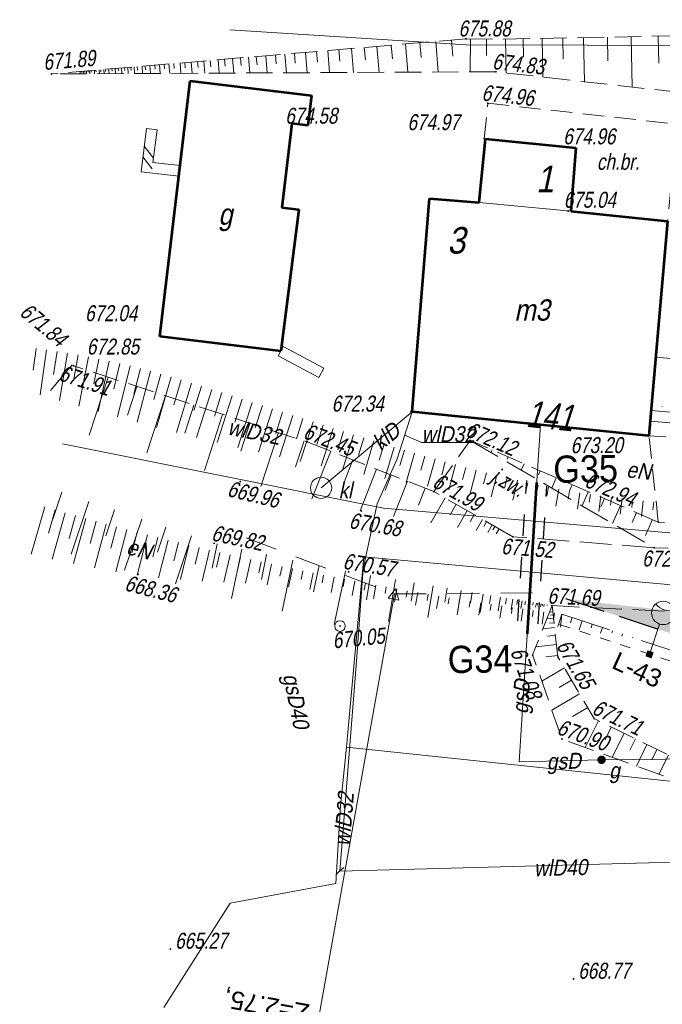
# Model space of a CAD drawing. Header units: metres. Extents: x 7168 to 12828, y 1523 to 3619.
# Tile 15 of 133: x 8429 to 8459, y 3463 to 3510. Entities that reach past the tile are written whole.
import ezdxf

# ---------------------------------------------------------------- set-up
doc = ezdxf.new("R2010")
doc.units = ezdxf.units.M
for name, pattern in [('0.5_0.5', [1, 0.5, -0.5]), ('1.5_0.5', [2, 1.5, -0.5]), ('218-500', [1, 0.5, -0.5]), ('4', [2.5, 1.5, -1]), ('BUBZ01-500', [1.75, 1.25, -0.5]), ('DGN Style 2', [3.921133, 2.35268, -1.568453]), ('DGN Style 3', [2.649063, 1.892188, -0.756875]), ('KTCR02-500', [1.5, 1, -0.5]), ('KTJZ01-500', [2, 1.5, -0.5])]:
    doc.linetypes.add(name, pattern=pattern)
for name, color, linetype, lineweight in [('#gaz - przekładka', 54, 'Continuous', 53), ('1_trasa opis', 1, 'Continuous', 0), ('219-działka ewidencyjna', 7, 'Continuous', 0), ('238-Punkt adresowy budynku', 250, 'Continuous', 0), ('2_krawedz jezdni', 7, 'DGN Style 3', 30), ('2_krawedz pobocza', 7, 'DGN Style 2', 13), ('312-budynek ewidencyjny', 7, 'Continuous', 0), ('312-oznaczenie budynku ewidencyjnego-Atr117', 7, 'Continuous', 0), ('320-blok - kondygnacja nadziemna', 7, 'Continuous', 0), ('320-blok - kondygnacja nadziemna-Atr25', 7, 'Continuous', 0), ('3_jezdnia hatch', 8, 'Continuous', 0), ('_0', 7, 'Continuous', 0), ('BUBZ01', 4, 'Continuous', 0), ('BUBZ01_1', 4, 'Continuous', 0), ('BUIB - Murek oporowy - symbol', 7, 'Continuous', 0), ('EGBI - Wiatrołap', 7, 'Continuous', 0), ('Kabel nn oświetleniowy', 1, 'DGN Style 2', 13), ('KTCR02', 98, 'Continuous', 0), ('KTJZ01', 98, 'Continuous', 0), ('Latarnia drogowa 1', 1, 'Continuous', 13), ('opis legenda', 6, 'Continuous', 13), ('Opisy', 1, 'Continuous', 0), ('plac (powierzchnia)', 250, 'Continuous', 0), ('przewód elektroenergetyczny (linia)', 250, 'Continuous', 0), ('przewód elektroenergetyczny (linia)-Atr1', 250, 'Continuous', 0), ('przewód gazowy (linia)', 250, 'Continuous', 0), ('przewód gazowy (linia)-Atr1', 250, 'Continuous', 0), ('przewód kanalizacyjny (linia)', 250, 'Continuous', 0), ('przewód kanalizacyjny (linia)-Atr1', 250, 'Continuous', 0), ('przewód wodociągowy (linia)', 250, 'Continuous', 0), ('przewód wodociągowy (linia)-Atr1', 250, 'Continuous', 0), ('punkt zmiany cech lub źródła danych o położeniu przewodu (sieć wodociągowa)', 250, 'Continuous', 0), ('RTPW02', 98, 'Continuous', 0), ('rura ochronna - przewód gazowy (linia)', 250, 'Continuous', 0), ('SUKM - Osadnik  szambo', 7, 'Continuous', 0), ('SUPP - Słup', 250, 'Continuous', 0), ('zasuwa - siec gazowa (punkt)', 250, 'Continuous', 0), ('zasuwa - siec gazowa (punkt)-Atr17', 250, 'Continuous', 0)]:
    doc.layers.add(name, color=color, linetype=linetype, lineweight=lineweight)
doc.styles.add('ARIAL', font='arial.ttf', dxfattribs={"width": 0.8, "height": 5})
doc.styles.add('None', font='arial.ttf', dxfattribs={"width": 0.9})
doc.styles.add('Opis elektryczny', font='arial.ttf', dxfattribs={"height": 0.85})
doc.styles.get("Standard").update_dxf_attribs({"font": 'arial.ttf'})
doc.styles.add('Style-Arial', font='arial.ttf')

# ---------------------------------------------------------------- blocks, each defined once
blk = doc.blocks.new('XX_01_1')
at = {"color": 0, "linetype": 'Continuous', "lineweight": 13}
blk.add_line((0, -0.25), (0, 0.25), dxfattribs=at)
blk = doc.blocks.new('US25')
at = {"linetype": 'Continuous', "lineweight": 0}
h = blk.add_hatch(color=0, dxfattribs=at)
edge = h.paths.add_edge_path()
edge.add_arc((0, 0), 0.2, 0, 360)
blk = doc.blocks.new('SUKM')
at = {"layer": 'SUKM - Osadnik  szambo', "color": 34, "linetype": 'Continuous', "lineweight": 13}
blk.add_circle((0, 0), 1, dxfattribs=at)
blk = doc.blocks.new('SUPP')
at = {"color": 250, "linetype": 'Continuous', "lineweight": 13}
blk.add_circle((0, 0), 0.5, dxfattribs=at)
blk = doc.blocks.new('RTPW02_1')
at = {"layer": 'RTPW02', "linetype": 'Continuous'}
h = blk.add_hatch(color=256, dxfattribs=at)
edge = h.paths.add_edge_path()
edge.add_arc((0, 0), 0.0045, 0, 360)
blk = doc.blocks.new('LO15')
at = {"layer": 'Latarnia drogowa 1'}
blk.add_line((0, 0), (1.5, 0), dxfattribs=at)
blk.add_circle((2.050888, 0), 0.550888, dxfattribs=at)
at = {"layer": 'Latarnia drogowa 1', "extrusion": (0, 0, -1)}
blk.add_arc((-3.020929, 0), 0.820233, 325.416533, 34.583463, dxfattribs=at)
at = {"layer": 'Latarnia drogowa 1'}
blk.add_solid([(0.150415, 0.150412), (0.150415, -0.149588), (-0.149585, 0.150412), (-0.149585, -0.149588)], dxfattribs=at)

msp = doc.modelspace()

# ---------------------------------------------------------------- hatches: boundary and pattern name
at = {"layer": '3_jezdnia hatch', "true_color": 0xb3fffc}
msp.add_hatch(color=131, dxfattribs=at).paths.add_polyline_path([(8482.836, 3481.305), (8476.039, 3481.255, -0.033753), (8454.265, 3482.563), (8461.019, 3480.336, 0.023048), (8476.05, 3479.755), (8482.847, 3479.805, -0.005051), (8486.014, 3479.797), (8492.805, 3481.065, 0.015758)])

# ---------------------------------------------------------------- linework, layer by layer
at = {"layer": '#gaz - przekładka', "linetype": '218-500', "lineweight": 30, "ltscale": 2}
for p, q in [((8452.027, 3481.524), (8452.441, 3488.112)), ((8452.976, 3481.382), (8453.383, 3487.856))]:
    msp.add_line(p, q, dxfattribs=at)
at = {"layer": '#gaz - przekładka'}
msp.add_line((8452.473, 3480.906), (8452.915, 3488.026), dxfattribs=at)
at = {"layer": '1_trasa opis', "linetype": '4'}
msp.add_lwpolyline([(8439.244, 3485.415), (8446.216, 3482.783), (8453.669, 3482.838)], dxfattribs=at)
at = {"layer": '1_trasa opis', "flags": 128}
msp.add_lwpolyline([(8446.216, 3482.783), (8440.941, 3453.25)], dxfattribs=at)
at = {"layer": '1_trasa opis', "linetype": 'Continuous', "flags": 128}
msp.add_lwpolyline([(8446.26, 3483.029), (8446.418, 3482.493), (8445.926, 3482.58), (8446.26, 3483.029)], close=True, dxfattribs=at)
at = {"layer": '219-działka ewidencyjna', "color": 3, "linetype": 'Continuous', "lineweight": 13, "true_color": 0x00ff00, "flags": 128}
for points in [[(8449.588, 3508.593), (8438.468, 3509.303)], [(8466.678, 3508.553), (8449.588, 3508.593)], [(8430.598, 3489.843), (8445.708, 3486.813)], [(8470.628, 3484.673), (8445.708, 3486.813)], [(8443.968, 3475.573), (8444.778, 3484.523)], [(8464.578, 3482.723), (8444.778, 3484.523)], [(8443.968, 3475.573), (8443.688, 3472.843)], [(8467.988, 3473.063), (8443.968, 3475.573)], [(8443.468, 3469.163), (8443.688, 3472.843)], [(8438.498, 3468.243), (8443.468, 3469.163)], [(8438.498, 3468.243), (8435.368, 3463.343)]]:
    msp.add_lwpolyline(points, dxfattribs=at)
at = {"layer": '2_krawedz jezdni'}
msp.add_line((8454.265, 3482.563), (8461.019, 3480.336), dxfattribs=at)
at = {"layer": '2_krawedz pobocza'}
msp.add_line((8454.098, 3481.829), (8460.868, 3479.596), dxfattribs=at)
at = {"layer": '312-budynek ewidencyjny', "color": 250, "linetype": 'Continuous', "lineweight": 53, "flags": 128}
for points in [[(8435.178, 3494.893), (8436.608, 3506.903)], [(8436.608, 3506.903), (8442.318, 3506.213)], [(8442.318, 3506.213), (8442.148, 3504.813)], [(8441.398, 3504.903), (8440.928, 3500.953)], [(8442.148, 3504.813), (8441.398, 3504.903)], [(8450.198, 3501.193), (8450.498, 3504.183)], [(8450.498, 3504.183), (8454.748, 3503.753)], [(8454.748, 3503.753), (8454.518, 3500.783)], [(8447.058, 3491.343), (8447.868, 3501.383)], [(8447.868, 3501.383), (8450.198, 3501.193)], [(8441.728, 3500.853), (8440.868, 3494.193)], [(8440.928, 3500.953), (8441.728, 3500.853)], [(8454.518, 3500.783), (8459.068, 3500.313)], [(8459.068, 3500.313), (8458.188, 3490.213)], [(8440.868, 3494.193), (8435.178, 3494.893)], [(8458.188, 3490.213), (8447.058, 3491.343)]]:
    msp.add_lwpolyline(points, dxfattribs=at)
at = {"layer": '320-blok - kondygnacja nadziemna', "color": 250, "linetype": 'Continuous', "lineweight": 13, "flags": 128}
for points in [[(8450.198, 3501.193), (8454.518, 3500.783), (8454.748, 3503.753), (8450.498, 3504.183), (8450.198, 3501.193)], [(8447.868, 3501.383), (8450.198, 3501.193), (8454.518, 3500.783), (8459.068, 3500.313), (8458.188, 3490.213), (8447.058, 3491.343), (8447.868, 3501.383)]]:
    msp.add_lwpolyline(points, close=True, dxfattribs=at)
at = {"layer": '_0', "color": 7, "linetype": 'Continuous', "lineweight": 0}
for p, q in [((8429.225, 3493.31), (8429.361, 3494.327)), ((8429.856, 3494.256), (8429.554, 3492.15)), ((8430.182, 3493.1), (8430.351, 3494.185)), ((8430.844, 3494.103), (8430.469, 3491.883)), ((8431.134, 3492.883), (8431.337, 3494.019)), ((8431.828, 3493.927), (8431.379, 3491.618)), ((8432.072, 3492.658), (8432.318, 3493.828)), ((8432.807, 3493.722), (8432.29, 3491.357)), ((8433.025, 3492.423), (8433.295, 3493.615)), ((8433.782, 3493.501), (8433.199, 3491.108)), ((8433.958, 3492.182), (8434.267, 3493.379)), ((8434.75, 3493.251), (8434.118, 3490.857)), ((8434.903, 3491.929), (8435.234, 3493.123)), ((8435.714, 3492.985), (8435.032, 3490.616)), ((8435.847, 3491.671), (8436.194, 3492.846)), ((8436.673, 3492.701), (8435.963, 3490.377)), ((8436.79, 3491.405), (8437.151, 3492.554)), ((8437.627, 3492.402), (8436.906, 3490.136)), ((8437.748, 3491.135), (8438.104, 3492.251)), ((8438.58, 3492.098), (8437.874, 3489.903)), ((8438.707, 3490.866), (8439.056, 3491.945)), ((8439.532, 3491.792), (8438.846, 3489.67)), ((8439.67, 3490.596), (8440.008, 3491.639)), ((8440.484, 3491.486), (8439.823, 3489.444)), ((8440.637, 3490.334), (8440.96, 3491.332)), ((8441.436, 3491.179), (8440.805, 3489.225)), ((8441.604, 3490.071), (8441.912, 3491.026)), ((8442.388, 3490.873), (8441.789, 3489.006)), ((8442.574, 3489.812), (8442.864, 3490.72)), ((8443.339, 3490.566), (8442.779, 3488.802)), ((8443.549, 3489.558), (8443.817, 3490.417)), ((8444.295, 3490.27), (8443.775, 3488.596)), ((8444.522, 3489.309), (8444.773, 3490.123)), ((8445.251, 3489.977), (8444.771, 3488.4)), ((8445.497, 3489.068), (8445.729, 3489.83)), ((8446.207, 3489.686), (8445.769, 3488.21)), ((8446.478, 3488.83), (8446.687, 3489.546)), ((8447.167, 3489.405), (8446.764, 3488.022)), ((8447.457, 3488.601), (8447.647, 3489.266)), ((8448.128, 3489.13), (8447.769, 3487.848)), ((8448.44, 3488.379), (8448.61, 3488.996)), ((8449.093, 3488.864), (8448.769, 3487.675)), ((8449.423, 3488.161), (8449.575, 3488.733)), ((8450.059, 3488.608), (8449.778, 3487.51)), ((8450.409, 3487.958), (8450.544, 3488.485)), ((8451.028, 3488.362), (8450.772, 3487.354)), ((8451.395, 3487.756), (8451.513, 3488.239)), ((8452, 3488.126), (8451.783, 3487.197)), ((8452.387, 3487.57), (8452.487, 3488.013)), ((8452.975, 3487.905), (8452.793, 3487.055)), ((8453.382, 3487.394), (8453.465, 3487.804)), ((8453.956, 3487.708), (8453.807, 3486.912)), ((8454.381, 3487.232), (8454.448, 3487.62)), ((8454.941, 3487.538), (8454.821, 3486.781)), ((8455.383, 3487.091), (8455.436, 3487.464)), ((8455.931, 3487.399), (8455.835, 3486.655)), ((8456.382, 3486.964), (8456.427, 3487.335)), ((8456.924, 3487.278), (8456.838, 3486.533)), ((8429.778, 3486.876), (8429.136, 3484.651)), ((8457.378, 3486.85), (8457.421, 3487.221)), ((8457.917, 3487.164), (8457.834, 3486.425)), ((8458.371, 3486.74), (8458.414, 3487.107)), ((8429.944, 3485.637), (8430.258, 3486.738)), ((8430.739, 3486.599), (8430.122, 3484.424)), ((8430.923, 3485.391), (8431.22, 3486.465)), ((8431.703, 3486.333), (8431.119, 3484.214)), ((8431.9, 3485.155), (8432.185, 3486.201)), ((8432.667, 3486.07), (8432.114, 3484.011)), ((8432.881, 3484.928), (8433.15, 3485.938)), ((8433.634, 3485.813), (8433.119, 3483.826)), ((8433.866, 3484.717), (8434.118, 3485.688)), ((8434.602, 3485.564), (8434.118, 3483.671)), ((8434.851, 3484.522), (8435.086, 3485.439)), ((8435.571, 3485.316), (8435.128, 3483.548)), ((8435.848, 3484.347), (8436.057, 3485.198)), ((8436.543, 3485.081), (8436.149, 3483.455)), ((8436.844, 3484.191), (8437.029, 3484.963)), ((8437.515, 3484.846), (8437.168, 3483.392)), ((8437.843, 3484.048), (8438.002, 3484.731)), ((8438.489, 3484.621), (8438.195, 3483.339)), ((8438.841, 3483.911), (8438.977, 3484.51)), ((8439.465, 3484.4), (8439.216, 3483.285)), ((8439.838, 3483.772), (8439.952, 3484.289)), ((8440.441, 3484.184), (8440.233, 3483.218)), ((8440.833, 3483.626), (8440.93, 3484.081)), ((8441.419, 3483.977), (8441.238, 3483.115)), ((8441.824, 3483.465), (8441.909, 3483.874)), ((8442.398, 3483.771), (8442.24, 3482.998)), ((8442.815, 3483.301), (8442.888, 3483.674)), ((8443.379, 3483.578), (8443.237, 3482.857)), ((8443.802, 3483.135), (8443.87, 3483.482)), ((8444.36, 3483.386), (8444.229, 3482.712)), ((8444.789, 3482.963), (8444.851, 3483.291)), ((8445.343, 3483.202), (8445.225, 3482.558)), ((8445.778, 3482.798), (8445.835, 3483.113)), ((8446.327, 3483.024), (8446.217, 3482.406)), ((8446.766, 3482.632), (8446.819, 3482.935)), ((8447.312, 3482.849), (8447.21, 3482.253)), ((8447.755, 3482.472), (8447.805, 3482.768)), ((8448.298, 3482.686), (8448.202, 3482.102)), ((8448.745, 3482.315), (8448.792, 3482.604)), ((8449.285, 3482.522), (8449.193, 3481.951)), ((8449.735, 3482.161), (8449.779, 3482.446)), ((8450.274, 3482.371), (8450.186, 3481.8)), ((8450.725, 3482.011), (8450.768, 3482.296)), ((8451.262, 3482.222), (8451.179, 3481.651)), ((8451.716, 3481.862), (8451.757, 3482.147)), ((8452.252, 3482.08), (8452.173, 3481.503)), ((8452.708, 3481.721), (8452.748, 3482.012)), ((8453.243, 3481.945), (8453.164, 3481.355)), ((8453.699, 3481.58), (8453.738, 3481.878)), ((8454.098, 3481.829), (8453.906, 3481.245)), ((8454.098, 3481.829), (8454.021, 3481.228)), ((8454.491, 3481.421), (8454.573, 3481.672)), ((8455.048, 3481.515), (8454.91, 3481.095)), ((8455.467, 3481.19), (8455.523, 3481.359)), ((8455.998, 3481.202), (8455.913, 3480.946)), ((8456.444, 3480.958), (8456.473, 3481.046)), ((8456.948, 3480.889), (8456.917, 3480.797)), ((8457.421, 3480.727), (8457.422, 3480.732))]:
    msp.add_line(p, q, dxfattribs=at)
at = {"layer": 'BUBZ01', "linetype": 'BUBZ01-500', "lineweight": 13}
for p, q in [((8449.578, 3508.883), (8430.088, 3507.233)), ((8450.988, 3507.333), (8430.088, 3507.233)), ((8458.628, 3486.163), (8449.778, 3490.003))]:
    msp.add_line(p, q, dxfattribs=at)
at = {"layer": 'BUBZ01', "linetype": 'BUBZ01-500', "lineweight": 13, "flags": 128}
for points in [[(8449.578, 3508.883), (8451.148, 3508.863), (8470.448, 3509.233), (8483.358, 3509.783), (8484.638, 3508.873), (8484.508, 3497.953), (8494.788, 3497.533), (8506.378, 3497.903)], [(8482.598, 3495.133), (8480.698, 3503.473), (8465.748, 3505.673), (8450.988, 3507.333)], [(8448.078, 3487.593), (8442.108, 3489.933), (8431.118, 3493.513)], [(8453.628, 3482.233), (8452.718, 3479.913), (8454.098, 3475.963), (8460.608, 3473.593), (8469.728, 3472.103), (8477.848, 3472.153), (8492.318, 3472.983), (8505.378, 3475.073), (8508.418, 3480.253)], [(8508.418, 3480.253), (8503.488, 3476.813), (8483.588, 3476.013), (8468.518, 3474.473), (8460.648, 3474.453), (8455.608, 3476.923), (8453.908, 3479.823), (8453.628, 3482.233)]]:
    msp.add_lwpolyline(points, dxfattribs=at)
at = {"layer": 'BUBZ01_1', "linetype": 'Continuous', "lineweight": 13}
for p, q in [((8458.653, 3507.737), (8458.629, 3509.006)), ((8445.5, 3507.306), (8445.396, 3508.528)), ((8446.122, 3507.947), (8446.068, 3508.585)), ((8446.853, 3507.313), (8446.741, 3508.642)), ((8447.471, 3508.008), (8447.413, 3508.699)), ((8448.281, 3507.32), (8448.159, 3508.762)), ((8448.97, 3508.074), (8448.906, 3508.826)), ((8449.783, 3507.327), (8449.802, 3508.88)), ((8450.54, 3508.1), (8450.55, 3508.87)), ((8451.478, 3507.277), (8451.447, 3508.868)), ((8452.287, 3508.034), (8452.27, 3508.884)), ((8453.203, 3507.083), (8453.168, 3508.901)), ((8454.159, 3507.947), (8454.14, 3508.92)), ((8455.153, 3506.864), (8455.113, 3508.939)), ((8456.256, 3507.849), (8456.235, 3508.96)), ((8457.402, 3506.611), (8457.357, 3508.982)), ((8440.237, 3507.281), (8440.169, 3508.086)), ((8440.653, 3507.704), (8440.617, 3508.124)), ((8441.139, 3507.285), (8441.065, 3508.162)), ((8441.552, 3507.744), (8441.513, 3508.2)), ((8442.117, 3507.29), (8442.036, 3508.244)), ((8442.601, 3507.79), (8442.559, 3508.288)), ((8443.169, 3507.295), (8443.081, 3508.333)), ((8443.65, 3507.837), (8443.604, 3508.377)), ((8444.297, 3507.3), (8444.202, 3508.427)), ((8444.849, 3507.891), (8444.799, 3508.478)), ((8434.509, 3507.43), (8434.494, 3507.605)), ((8434.749, 3507.255), (8434.718, 3507.624)), ((8434.958, 3507.45), (8434.942, 3507.643)), ((8435.2, 3507.257), (8435.166, 3507.662)), ((8435.408, 3507.47), (8435.39, 3507.681)), ((8435.651, 3507.259), (8435.614, 3507.7)), ((8435.857, 3507.49), (8435.838, 3507.719)), ((8436.178, 3507.262), (8436.137, 3507.745)), ((8436.382, 3507.513), (8436.361, 3507.764)), ((8436.704, 3507.264), (8436.659, 3507.789)), ((8436.981, 3507.54), (8436.958, 3507.814)), ((8437.305, 3507.267), (8437.257, 3507.839)), ((8437.581, 3507.567), (8437.556, 3507.865)), ((8437.982, 3507.27), (8437.929, 3507.896)), ((8438.255, 3507.597), (8438.228, 3507.922)), ((8438.659, 3507.274), (8438.601, 3507.953)), ((8439.004, 3507.63), (8438.974, 3507.985)), ((8439.41, 3507.277), (8439.348, 3508.016)), ((8439.754, 3507.663), (8439.721, 3508.048)), ((8431.441, 3507.239), (8431.432, 3507.346)), ((8431.512, 3507.296), (8431.507, 3507.353)), ((8431.592, 3507.24), (8431.582, 3507.359)), ((8431.662, 3507.303), (8431.656, 3507.365)), ((8431.742, 3507.24), (8431.731, 3507.372)), ((8431.811, 3507.309), (8431.806, 3507.378)), ((8431.892, 3507.241), (8431.88, 3507.384)), ((8431.961, 3507.316), (8431.955, 3507.391)), ((8432.118, 3507.242), (8432.104, 3507.403)), ((8432.186, 3507.326), (8432.179, 3507.41)), ((8432.343, 3507.243), (8432.328, 3507.422)), ((8432.411, 3507.336), (8432.403, 3507.428)), ((8432.569, 3507.244), (8432.552, 3507.441)), ((8432.636, 3507.346), (8432.627, 3507.447)), ((8432.795, 3507.245), (8432.776, 3507.46)), ((8432.935, 3507.359), (8432.926, 3507.473)), ((8433.095, 3507.247), (8433.075, 3507.485)), ((8433.235, 3507.373), (8433.224, 3507.498)), ((8433.396, 3507.248), (8433.374, 3507.511)), ((8433.535, 3507.386), (8433.523, 3507.523)), ((8433.697, 3507.25), (8433.672, 3507.536)), ((8433.834, 3507.4), (8433.822, 3507.549)), ((8433.997, 3507.251), (8433.971, 3507.561)), ((8434.134, 3507.413), (8434.121, 3507.574)), ((8434.373, 3507.253), (8434.345, 3507.593)), ((8430.036, 3492.345), (8431.062, 3493.56)), ((8431.861, 3490.254), (8432.749, 3492.981)), ((8433.656, 3491.19), (8434.096, 3492.542)), ((8434.57, 3489.423), (8435.443, 3492.104)), ((8436.357, 3490.336), (8436.79, 3491.665)), ((8437.279, 3488.591), (8438.138, 3491.226)), ((8438.988, 3489.504), (8439.414, 3490.81)), ((8439.935, 3487.836), (8440.761, 3490.371)), ((8441.568, 3488.757), (8441.966, 3489.979)), ((8450.754, 3489.433), (8450.807, 3489.556)), ((8442.338, 3487.249), (8443.219, 3489.497)), ((8443.847, 3488.035), (8444.26, 3489.089)), ((8451.516, 3489.122), (8451.562, 3489.229)), ((8444.603, 3486.696), (8445.371, 3488.654)), ((8452.185, 3488.597), (8452.316, 3488.901)), ((8445.775, 3487.642), (8446.065, 3488.382)), ((8452.986, 3488.377), (8453.071, 3488.574)), ((8453.616, 3487.762), (8453.826, 3488.246)), ((8446.179, 3486.424), (8446.829, 3488.082)), ((8447.35, 3486.961), (8447.662, 3487.756)), ((8454.456, 3487.632), (8454.58, 3487.919)), ((8430.153, 3486.302), (8430.576, 3487.564)), ((8447.931, 3486.127), (8448.599, 3487.295)), ((8455.047, 3486.927), (8455.335, 3487.591)), ((8455.926, 3486.886), (8456.09, 3487.264)), ((8431.019, 3484.651), (8431.852, 3487.136)), ((8448.84, 3486.509), (8449.12, 3486.997)), ((8456.478, 3486.091), (8456.844, 3486.936)), ((8432.647, 3485.508), (8433.058, 3486.732)), ((8449.191, 3485.913), (8449.64, 3486.7)), ((8449.775, 3486.18), (8449.966, 3486.514)), ((8457.396, 3486.141), (8457.599, 3486.609)), ((8433.526, 3483.894), (8434.334, 3486.304)), ((8435.074, 3484.746), (8435.469, 3485.923)), ((8450.057, 3485.766), (8450.356, 3486.291)), ((8450.422, 3485.953), (8450.551, 3486.179)), ((8450.608, 3485.673), (8450.812, 3486.03)), ((8450.853, 3485.801), (8450.942, 3485.956)), ((8458.031, 3485.538), (8458.354, 3486.282)), ((8435.915, 3483.253), (8436.674, 3485.519)), ((8451.001, 3485.606), (8451.137, 3485.844)), ((8437.644, 3484.002), (8437.883, 3485.132)), ((8438.556, 3482.577), (8439.046, 3484.885)), ((8439.958, 3483.461), (8440.208, 3484.639)), ((8440.933, 3481.97), (8441.443, 3484.377)), ((8442.417, 3482.886), (8442.678, 3484.115)), ((8443.381, 3481.343), (8443.913, 3483.853)), ((8444.9, 3482.513), (8445.089, 3483.651)), ((8445.94, 3481.492), (8446.267, 3483.456)), ((8447.006, 3482.445), (8447.15, 3483.309)), ((8447.785, 3481.67), (8448.033, 3483.162)), ((8448.587, 3482.394), (8448.696, 3483.052)), ((8449.169, 3481.803), (8449.358, 3482.942)), ((8449.791, 3482.356), (8449.874, 3482.856)), ((8450.246, 3481.907), (8450.389, 3482.771)), ((8450.694, 3482.327), (8450.757, 3482.71)), ((8451.091, 3481.988), (8451.199, 3482.636)), ((8451.446, 3482.303), (8451.493, 3482.587)), ((8451.706, 3482.047), (8451.788, 3482.538)), ((8451.973, 3482.286), (8452.009, 3482.502)), ((8452.167, 3482.092), (8452.229, 3482.465)), ((8452.349, 3482.274), (8452.377, 3482.44)), ((8452.552, 3482.129), (8452.598, 3482.404)), ((8452.725, 3482.261), (8452.745, 3482.379)), ((8452.859, 3482.158), (8452.892, 3482.355)), ((8452.951, 3482.254), (8452.966, 3482.343)), ((8453.09, 3482.181), (8453.113, 3482.318)), ((8453.177, 3482.247), (8453.186, 3482.306)), ((8453.244, 3482.195), (8453.26, 3482.294)), ((8453.402, 3482.24), (8453.407, 3482.269)), ((8453.506, 3481.922), (8453.662, 3481.94)), ((8453.562, 3481.781), (8453.679, 3481.794)), ((8453.385, 3481.612), (8453.696, 3481.648)), ((8453.507, 3481.404), (8453.721, 3481.429)), ((8453.202, 3481.147), (8453.747, 3481.21)), ((8453.42, 3480.802), (8453.789, 3480.845)), ((8452.868, 3480.294), (8453.84, 3480.407)), ((8453.335, 3479.83), (8453.9, 3479.896)), ((8453.147, 3478.684), (8454.21, 3479.307)), ((8453.962, 3478.382), (8454.55, 3478.727)), ((8453.624, 3477.318), (8454.928, 3478.083)), ((8454.591, 3477.019), (8455.306, 3477.438)), ((8455.192, 3475.564), (8455.81, 3476.824)), ((8456.122, 3475.93), (8456.415, 3476.527)), ((8456.465, 3475.101), (8457.019, 3476.231)), ((8457.294, 3475.431), (8457.557, 3475.967)), ((8457.597, 3474.689), (8458.095, 3475.704)), ((8458.328, 3474.991), (8458.565, 3475.473)), ((8458.658, 3474.303), (8459.103, 3475.21))]:
    msp.add_line(p, q, dxfattribs=at)
at = {"layer": 'BUIB - Murek oporowy - symbol', "color": 250, "linetype": 'Continuous', "lineweight": 13}
for p, q in [((8434.56, 3504.674), (8435.056, 3504.611)), ((8434.452, 3503.83), (8434.884, 3503.271)), ((8434.388, 3503.335), (8434.82, 3502.775)), ((8436.079, 3502.424), (8436.137, 3502.921)), ((8440.985, 3494.414), (8440.751, 3493.971)), ((8440.985, 3494.414), (8442.895, 3493.404)), ((8440.751, 3493.971), (8442.661, 3492.961)), ((8442.895, 3493.404), (8442.661, 3492.961))]:
    msp.add_line(p, q, dxfattribs=at)
at = {"layer": 'BUIB - Murek oporowy - symbol', "color": 250, "linetype": 'Continuous', "lineweight": 13, "flags": 128}
for points in [[(8436.079, 3502.424), (8434.298, 3502.634), (8434.56, 3504.674)], [(8436.137, 3502.921), (8434.858, 3503.071), (8435.056, 3504.611)]]:
    msp.add_lwpolyline(points, dxfattribs=at)
at = {"layer": 'EGBI - Wiatrołap', "color": 250, "linetype": 'Continuous', "lineweight": 13}
for p, q in [((8458.708, 3493.393), (8458.718, 3493.392)), ((8458.81, 3491.6), (8458.81, 3491.61))]:
    msp.add_line(p, q, dxfattribs=at)
at = {"layer": 'EGBI - Wiatrołap', "color": 250, "linetype": 'Continuous', "lineweight": 13, "flags": 128}
msp.add_lwpolyline([(8458.508, 3493.913), (8460.748, 3493.713), (8460.488, 3490.713), (8458.248, 3490.913), (8458.508, 3493.913)], dxfattribs=at)
at = {"layer": 'Kabel nn oświetleniowy', "linetype": '0.5_0.5'}
msp.add_line((8453.987, 3481.339), (8460.767, 3479.103), dxfattribs=at)
at = {"layer": 'KTCR02', "linetype": 'KTCR02-500'}
for points in [[(8450.438, 3504.193), (8450.608, 3505.853), (8459.478, 3504.873), (8459.078, 3500.343)], [(8463.418, 3485.863), (8458.628, 3486.163), (8458.188, 3490.243)]]:
    msp.add_lwpolyline(points, dxfattribs=at)
at = {"layer": 'KTJZ01', "linetype": 'KTJZ01-500'}
for points in [[(8451.788, 3485.473), (8448.078, 3487.593), (8449.778, 3490.003), (8458.428, 3484.953)], [(8507.478, 3483.233), (8495.588, 3484.313), (8481.478, 3484.673), (8470.558, 3484.743), (8463.088, 3484.873), (8458.428, 3484.953), (8451.788, 3485.473)], [(8521.618, 3478.393), (8508.418, 3480.253), (8495.258, 3481.643), (8480.448, 3481.893), (8470.398, 3481.953), (8462.908, 3481.773), (8453.628, 3482.233)]]:
    msp.add_lwpolyline(points, dxfattribs=at)
at = {"layer": 'plac (powierzchnia)', "color": 250, "linetype": '1.5_0.5', "lineweight": 13, "flags": 128}
msp.add_lwpolyline([(8458.248, 3490.913), (8458.188, 3490.213), (8460.288, 3490.083), (8460.488, 3490.713), (8458.248, 3490.913)], close=True, dxfattribs=at)
at = {"layer": 'przewód elektroenergetyczny (linia)', "color": 1, "linetype": 'Continuous', "lineweight": 13, "flags": 128}
msp.add_lwpolyline([(8459.938, 3491.263), (8458.288, 3491.403)], dxfattribs=at)
at = {"layer": 'przewód gazowy (linia)', "color": 30, "linetype": 'Continuous', "lineweight": 13, "flags": 128}
for points in [[(8452.088, 3474.883), (8452.558, 3482.353), (8452.858, 3487.143), (8453.088, 3490.733)], [(8600.308, 3488.563), (8591.488, 3486.143), (8587.748, 3486.353), (8580.908, 3485.283), (8571.398, 3483.743), (8563.698, 3482.673), (8552.138, 3480.533), (8547.068, 3479.313), (8541.868, 3476.073), (8529.028, 3474.323), (8523.638, 3473.333), (8520.918, 3473.343), (8499.398, 3472.443), (8499.328, 3475.433), (8455.958, 3474.983)], [(8455.958, 3474.983), (8452.088, 3474.883)]]:
    msp.add_lwpolyline(points, dxfattribs=at)
at = {"layer": 'przewód kanalizacyjny (linia)', "color": 34, "linetype": 'Continuous', "lineweight": 13, "flags": 128}
msp.add_lwpolyline([(8442.768, 3487.773), (8447.058, 3491.343)], dxfattribs=at)
at = {"layer": 'przewód wodociągowy (linia)', "color": 5, "linetype": 'Continuous', "lineweight": 13, "flags": 128}
for points in [[(8446.348, 3489.143), (8447.058, 3491.343)], [(8443.648, 3469.753), (8444.428, 3479.623), (8444.748, 3483.963), (8445.398, 3487.023), (8446.348, 3489.143)], [(8548.108, 3475.223), (8542.058, 3474.663), (8530.438, 3473.033), (8492.458, 3471.753), (8470.978, 3470.493), (8443.648, 3469.753)]]:
    msp.add_lwpolyline(points, dxfattribs=at)
at = {"layer": 'przewód wodociągowy (linia)-Atr1', "color": 5, "flags": 128}
msp.add_lwpolyline([(8446.708, 3490.243), (8447.498, 3489.903), (8450.053, 3489.903)], dxfattribs=at)
at = {"layer": 'rura ochronna - przewód gazowy (linia)', "color": 30, "linetype": 'Continuous', "lineweight": 40, "flags": 128}
msp.add_lwpolyline([(8452.858, 3487.143), (8452.558, 3482.353)], dxfattribs=at)

# ---------------------------------------------------------------- block references
at = {"layer": 'Latarnia drogowa 1', "rotation": 71.74626685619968}
msp.add_blockref('LO15', (8458.217, 3479.944), dxfattribs=at)
at = {"layer": 'punkt zmiany cech lub źródła danych o położeniu przewodu (sieć wodociągowa)', "color": 5, "linetype": 'Continuous', "lineweight": 13, "rotation": 131.633}
msp.add_blockref('XX_01_1', (8443.648, 3469.753), dxfattribs=at)
at = {"layer": 'RTPW02', "linetype": 'Continuous', "xscale": 10, "yscale": 10, "zscale": 10}
for p in [(8449.578, 3508.883), (8430.088, 3507.233), (8450.988, 3507.333), (8450.608, 3505.853), (8441.378, 3504.883), (8450.438, 3504.193), (8454.688, 3503.733), (8454.388, 3500.783), (8435.238, 3495.513), (8435.228, 3494.903), (8431.118, 3493.513), (8446.998, 3491.343), (8449.778, 3490.003), (8458.188, 3490.243), (8442.108, 3489.933), (8438.968, 3488.073), (8448.078, 3487.593), (8444.658, 3486.683), (8458.628, 3486.163), (8451.788, 3485.473), (8437.738, 3485.163), (8458.428, 3484.953), (8434.158, 3483.703), (8444.058, 3483.823), (8453.628, 3482.233), (8443.658, 3481.273), (8452.718, 3479.913), (8453.908, 3479.823), (8455.608, 3476.923), (8454.098, 3475.963), (8435.678, 3466.093), (8454.638, 3464.683)]:
    msp.add_blockref('RTPW02_1', p, dxfattribs=at)
at = {"layer": 'SUKM - Osadnik  szambo', "color": 34, "linetype": 'Continuous', "lineweight": 13, "xscale": 0.5, "yscale": 0.5, "zscale": 0.5}
msp.add_blockref('SUKM', (8442.768, 3487.773), dxfattribs=at)
at = {"layer": 'SUPP - Słup', "color": 250, "linetype": 'Continuous', "lineweight": 13, "xscale": 0.5, "yscale": 0.5}
msp.add_blockref('SUPP', (8443.658, 3481.273), dxfattribs=at)
at = {"layer": 'zasuwa - siec gazowa (punkt)', "color": 7, "linetype": 'Continuous', "lineweight": 0}
msp.add_blockref('US25', (8455.958, 3474.983), dxfattribs=at)

# ---------------------------------------------------------------- texts
at = {"layer": '1_trasa opis', "insert": (8440.449, 3453.338), "char_height": 0.85, "attachment_point": 1, "rotation": 169.8722, "line_spacing_factor": 0.952941, "style": 'Style-Arial'}
msp.add_mtext('W=19\\PX=5507506.31\\PY=7440381.58\\PR=160.00m\\Pα= 21^ 06\'29.85"\\PŁ=58.95m\\PT=29.81m\\PZ=2.75,', dxfattribs=at)
at = {"layer": '238-Punkt adresowy budynku', "color": 250, "linetype": 'Continuous', "lineweight": 30, "insert": (8453.483, 3490.535), "char_height": 1.25, "attachment_point": 8, "rotation": 354.305, "line_spacing_factor": 0.6}
msp.add_mtext('\\FKRENTZ_1250;\\Q12;\\H1x;\\W0.79;141', dxfattribs=at)
at = {"layer": '312-oznaczenie budynku ewidencyjnego-Atr117', "color": 250, "char_height": 1, "attachment_point": 5, "line_spacing_factor": 0.6}
for s, insert in [('\\FKRENTZ_1250;\\Q12;\\H1x;\\W0.9;g', (8438.27, 3500.486)), ('\\FKRENTZ_1250;\\Q12;\\H1x;\\W0.9;m3', (8452.691, 3496.126))]:
    msp.add_mtext(s, dxfattribs=dict(at, insert=insert))
at = {"layer": '320-blok - kondygnacja nadziemna-Atr25', "color": 250, "char_height": 1.25, "attachment_point": 7, "line_spacing_factor": 0.6}
for s, insert in [('\\FKRENTZ_1250;\\Q12;\\H1x;\\W0.9;1', (8452.878, 3501.666)), ('\\FKRENTZ_1250;\\Q12;\\H1x;\\W0.9;3', (8448.708, 3498.766))]:
    msp.add_mtext(s, dxfattribs=dict(at, insert=insert))
at = {"layer": 'KTCR02', "linetype": 'Continuous', "insert": (8455.737, 3502.713), "char_height": 0.75, "attachment_point": 7, "line_spacing_factor": 0.72}
msp.add_mtext('\\FKRENTZ_1250;\\Q12;\\H1x;\\W0.8;ch.br.', dxfattribs=at)
at = {"layer": 'KTJZ01', "linetype": 'Continuous', "insert": (8450.581, 3487.92), "char_height": 0.75, "attachment_point": 7, "rotation": 329.723, "line_spacing_factor": 0.72}
msp.add_mtext('\\FKRENTZ_1250;\\Q12;\\H1x;\\W0.8;j.zw.', dxfattribs=at)
at = {"layer": 'opis legenda', "color": 54, "ltscale": 30, "style": 'ARIAL', "width": 0.9}
for s, p in [('G35', (8453.697, 3488.002)), ('G34', (8448.731, 3479.057))]:
    msp.add_text(s, height=1.2804, rotation=0.7907, dxfattribs=at).set_placement(p)
at = {"layer": 'Opisy', "style": 'Opis elektryczny'}
msp.add_text('L-43', height=0.85, rotation=335.5985, dxfattribs=at).set_placement((8456.38, 3479.32))
at = {"layer": 'przewód elektroenergetyczny (linia)-Atr1', "color": 1, "char_height": 0.75, "attachment_point": 4, "line_spacing_factor": 0.6}
for insert, rotation in [((8457.137, 3488.64), 353.575), ((8433.66, 3485.025), 345.757)]:
    msp.add_mtext('\\FKRENTZ_1250;\\Q12;\\H1x;\\W0.9;eN', dxfattribs=dict(at, insert=insert, rotation=rotation))
at = {"layer": 'przewód gazowy (linia)-Atr1', "color": 250, "char_height": 0.75, "attachment_point": 4, "line_spacing_factor": 0.6}
for s, insert, rotation in [('\\FKRENTZ_1250;\\Q12;\\H1x;\\W0.9;gsD40', (8441.228, 3479.008), 281.527), ('\\FKRENTZ_1250;\\Q12;\\H1x;\\W0.9;gsD', (8452.238, 3477.146), 86.4), ('\\FKRENTZ_1250;\\Q12;\\H1x;\\W0.9;gsD', (8453.385, 3474.792), 1.48)]:
    msp.add_mtext(s, dxfattribs=dict(at, insert=insert, rotation=rotation))
at = {"layer": 'przewód kanalizacyjny (linia)-Atr1', "color": 34, "insert": (8445.328, 3489.778), "char_height": 0.75, "attachment_point": 4, "rotation": 39.766, "line_spacing_factor": 0.6}
msp.add_mtext('\\FKRENTZ_1250;\\Q12;\\H1x;\\W0.9;klD', dxfattribs=at)
at = {"layer": 'przewód wodociągowy (linia)-Atr1', "color": 5, "char_height": 0.75, "attachment_point": 4, "line_spacing_factor": 0.6}
for s, insert, rotation in [('\\FKRENTZ_1250;\\Q12;\\H1x;\\W0.9;wlD32', (8438.408, 3490.648), 348.369), ('\\FKRENTZ_1250;\\Q12;\\H1x;\\W0.9;wlD32', (8443.748, 3470.938), 85.481), ('\\FKRENTZ_1250;\\Q12;\\H1x;\\W0.9;wlD40', (8452.782, 3469.875), 1.55)]:
    msp.add_mtext(s, dxfattribs=dict(at, insert=insert, rotation=rotation))
at = {"layer": 'przewód wodociągowy (linia)-Atr1', "color": 5, "insert": (8447.498, 3489.909), "char_height": 0.75, "attachment_point": 7, "line_spacing_factor": 0.6}
msp.add_mtext('\\FKRENTZ_1250;\\Q12;\\H1x;\\W0.9;wlD32', dxfattribs=at)
at = {"layer": 'RTPW02', "linetype": 'Continuous', "char_height": 0.75, "attachment_point": 7, "line_spacing_factor": 0.72}
for s, insert in [('\\FKRENTZ_1250;\\Q12;\\H1x;\\W0.8; 675.88', (8449.01, 3508.984)), ('\\FKRENTZ_1250;\\Q12;\\H1x;\\W0.8; 674.58', (8440.858, 3504.883)), ('\\FKRENTZ_1250;\\Q12;\\H1x;\\W0.8; 674.97', (8446.607, 3504.579)), ('\\FKRENTZ_1250;\\Q12;\\H1x;\\W0.8; 674.96', (8453.931, 3503.911)), ('\\FKRENTZ_1250;\\Q12;\\H1x;\\W0.8; 675.04', (8453.958, 3500.931)), ('\\FKRENTZ_1250;\\Q12;\\H1x;\\W0.8; 672.04', (8431.445, 3495.597)), ('\\FKRENTZ_1250;\\Q12;\\H1x;\\W0.8; 672.85', (8431.529, 3494.028)), ('\\FKRENTZ_1250;\\Q12;\\H1x;\\W0.8; 672.34', (8443.043, 3491.347)), ('\\FKRENTZ_1250;\\Q12;\\H1x;\\W0.8; 673.20', (8454.283, 3489.392)), ('\\FKRENTZ_1250;\\Q12;\\H1x;\\W0.8; 665.27', (8435.678, 3466.093)), ('\\FKRENTZ_1250;\\Q12;\\H1x;\\W0.8; 668.77', (8454.638, 3464.683))]:
    msp.add_mtext(s, dxfattribs=dict(at, insert=insert))
for s, insert, rotation in [('\\FKRENTZ_1250;\\Q12;\\H1x;\\W0.8; 671.89', (8429.509, 3507.381), 4.8391), ('\\FKRENTZ_1250;\\Q12;\\H1x;\\W0.8; 674.83', (8450.572, 3507.481), 353.5831), ('\\FKRENTZ_1250;\\Q12;\\H1x;\\W0.8; 674.96', (8450.074, 3506.001), 353.6953), ('\\FKRENTZ_1250;\\Q12;\\H1x;\\W0.8; 671.84', (8428.362, 3496.077), 319.8396), ('\\FKRENTZ_1250;\\Q12;\\H1x;\\W0.8; 671.91', (8430.168, 3492.903), 341.9569), ('\\FKRENTZ_1250;\\Q12;\\H1x;\\W0.8; 672.45', (8441.663, 3490.2), 338.5968), ('\\FKRENTZ_1250;\\Q12;\\H1x;\\W0.8; 672.12', (8449.303, 3490.3), 336.5441), ('\\FKRENTZ_1250;\\Q12;\\H1x;\\W0.8; 671.99', (8447.751, 3487.949), 330.2551), ('\\FKRENTZ_1250;\\Q12;\\H1x;\\W0.8; 672.94', (8454.899, 3487.929), 336.5441), ('\\FKRENTZ_1250;\\Q12;\\H1x;\\W0.8; 669.96', (8438.092, 3487.434), 346.2722), ('\\FKRENTZ_1250;\\Q12;\\H1x;\\W0.8; 670.68', (8443.827, 3485.91), 350.3684), ('\\FKRENTZ_1250;\\Q12;\\H1x;\\W0.8; 669.82', (8437.352, 3485.341), 348.0291), ('\\FKRENTZ_1250;\\Q12;\\H1x;\\W0.8; 671.52', (8451.001, 3484.67), 355.5221), ('\\FKRENTZ_1250;\\Q12;\\H1x;\\W0.8; 670.57', (8443.538, 3484.001), 350.5668), ('\\FKRENTZ_1250;\\Q12;\\H1x;\\W0.8; 672.20', (8457.641, 3484.076), 359.0165), ('\\FKRENTZ_1250;\\Q12;\\H1x;\\W0.8; 668.36', (8433.267, 3483.004), 345.652), ('\\FKRENTZ_1250;\\Q12;\\H1x;\\W0.8; 671.69', (8453.183, 3482.336), 357.1622), ('\\FKRENTZ_1250;\\Q12;\\H1x;\\W0.8; 670.05', (8443.124, 3480.188), 5.5), ('\\FKRENTZ_1250;\\Q12;\\H1x;\\W0.8; 671.65', (8453.685, 3480.536), 300.3791), ('\\FKRENTZ_1250;\\Q12;\\H1x;\\W0.8; 671.08', (8451.575, 3480.299), 289.2577), ('\\FKRENTZ_1250;\\Q12;\\H1x;\\W0.8; 671.71', (8455.252, 3477.264), 333.8915), ('\\FKRENTZ_1250;\\Q12;\\H1x;\\W0.8; 670.90', (8453.597, 3476.279), 339.9957)]:
    msp.add_mtext(s, dxfattribs=dict(at, insert=insert, rotation=rotation))
at = {"layer": 'SUKM - Osadnik  szambo', "color": 34, "linetype": 'Continuous', "lineweight": 13, "insert": (8443.598, 3487.281), "char_height": 0.75, "attachment_point": 7, "line_spacing_factor": 0.6, "style": 'None'}
msp.add_mtext('\\FKRENTZ_1250;\\Q12;\\H1x;\\W0.87;kl', dxfattribs=at)
at = {"layer": 'zasuwa - siec gazowa (punkt)-Atr17', "color": 250, "insert": (8456.318, 3473.883), "char_height": 0.75, "attachment_point": 7, "line_spacing_factor": 0.6}
msp.add_mtext('\\FKRENTZ_1250;\\Q12;\\H1x;\\W0.9;g', dxfattribs=at)

doc.saveas('drawing.dxf')
